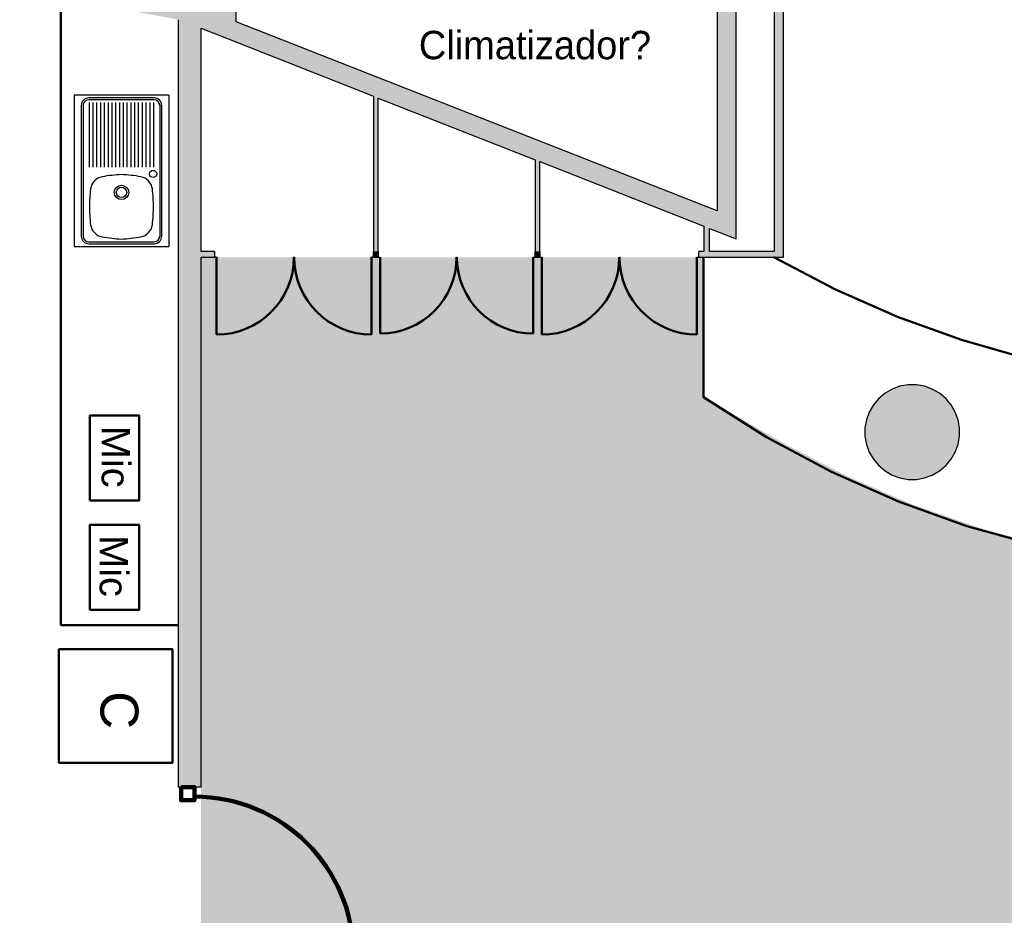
# Model space of a CAD drawing. Header units: metres. Extents: x -1 to 438, y -6 to 42.
# Tile 16 of 88: x 406.03 to 411.23, y 18.59 to 23.32. Entities that reach past the tile are written whole.
import ezdxf

# ---------------------------------------------------------------- set-up
doc = ezdxf.new("R2010")
doc.units = ezdxf.units.M
doc.linetypes.add('CONTINUA', pattern=[0])
doc.linetypes.add('VERDECKT', pattern=[9.525, 6.35, -3.175])
for name, color, linetype, lineweight in [('3D PA MURS', 7, 'CONTINUA', 25), ('3D PA MURS NOUS', 7, 'CONTINUA', 25), ('3D PA PILARS', 7, 'CONTINUA', 25), ('PA  FALS SOSTRE', 7, 'CONTINUA', 25), ('PA MOBLES', 7, 'CONTINUA', 25)]:
    doc.layers.add(name, color=color, linetype=linetype, lineweight=lineweight)
doc.styles.add('ARIAL', font='arial.ttf')
doc.styles.add('Century Gothic', font='txt')

# ---------------------------------------------------------------- blocks, each defined once
blk = doc.blocks.new('_CLOSEDFILLED')
at = {"color": 0, "linetype": 'ByBlock', "lineweight": -2}
blk.add_solid([(-1, 0), (0, 0), (-1, 0)], dxfattribs=at)

msp = doc.modelspace()

# ---------------------------------------------------------------- hatches: boundary and pattern name
at = {"layer": '3D PA MURS', "linetype": 'CONTINUA', "lineweight": 18, "true_color": 0xa0a0a0, "transparency": 33554687}
for points in [[(409.8166, 22.2681), (409.8166, 24.1996), (409.7166, 24.1996), (409.7166, 22.3075)], [(410.0672, 22.0936), (410.0672, 24.1996), (410.0172, 24.1996), (410.0172, 22.0936)], [(406.0345, 23.4771), (407.1779, 23.2599), (407.1779, 23.3617), (406.0345, 23.5789)], [(406.9919, 19.2645), (406.9919, 23.2724), (406.9169, 23.3019), (406.919, 23.3091), (406.8719, 23.3181), (406.8719, 19.2645)], [(406.9169, 23.3019), (408.7561, 22.5781), (408.7561, 22.5801), (408.7811, 22.5702), (408.7811, 22.5682), (409.8166, 22.1607), (409.8166, 22.2681), (407.1779, 23.3067), (407.1779, 23.2599), (406.919, 23.3091)], [(407.9279, 22.0936), (407.9279, 22.904), (407.9029, 22.9139), (407.9029, 22.0936)], [(408.7811, 22.0936), (408.7811, 22.5702), (408.7561, 22.5801), (408.7561, 22.0936)], [(409.6765, 22.0936), (409.6765, 22.2158), (409.6465, 22.2276), (409.6465, 22.0936)], [(407.0634, 22.0636), (407.0634, 22.0936), (406.9919, 22.0936), (406.9919, 22.0636)], [(407.9278, 22.0636), (407.9278, 22.0936), (407.9026, 22.0936), (407.9026, 22.0636)], [(408.7811, 22.0636), (408.7811, 22.0936), (408.7561, 22.0936), (408.7561, 22.0636)], [(409.6203, 22.0636), (410.0672, 22.0636), (410.0672, 22.0936), (409.6203, 22.0936)]]:
    msp.add_hatch(color=253, dxfattribs=at).paths.add_polyline_path(points)
at = {"layer": '3D PA PILARS', "linetype": 'CONTINUA', "lineweight": 18, "transparency": 33554687}
msp.add_hatch(color=9, dxfattribs=at).paths.add_polyline_path([(410.7689, 21.3892), (410.7252, 21.3892), (410.6822, 21.3816), (410.6411, 21.3667), (410.6033, 21.3448), (410.5698, 21.3167), (410.5418, 21.2833), (410.5199, 21.2454), (410.505, 21.2044), (410.4974, 21.1614), (410.4974, 21.1177), (410.505, 21.0746), (410.5199, 21.0336), (410.5418, 20.9958), (410.5698, 20.9623), (410.6033, 20.9342), (410.6411, 20.9124), (410.6822, 20.8974), (410.7252, 20.8898), (410.7689, 20.8898), (410.8119, 20.8974), (410.853, 20.9124), (410.8908, 20.9342), (410.9243, 20.9623), (410.9524, 20.9958), (410.9742, 21.0336), (410.9892, 21.0746), (410.9967, 21.1177), (410.9967, 21.1614), (410.9892, 21.2044), (410.9742, 21.2454), (410.9524, 21.2833), (410.9243, 21.3167), (410.8908, 21.3448), (410.853, 21.3667), (410.8119, 21.3816)])
at = {"layer": 'PA  FALS SOSTRE', "true_color": 0xb2fbaa, "transparency": 33554687}
h = msp.add_hatch(color=71, dxfattribs=at)
h.paths.add_polyline_path([(416.4027, 23.8995), (416.412, 23.925), (416.412, 24.1996), (415.487, 24.1996), (415.487, 21.2332), (415.1606, 21.0393), (414.8211, 20.8694), (414.4701, 20.7247), (414.1096, 20.6058), (413.7413, 20.5133), (413.3674, 20.4478), (412.9897, 20.4096), (412.6102, 20.3988), (412.2309, 20.4156), (411.8538, 20.4598), (411.481, 20.5313), (411.1143, 20.6296), (410.7557, 20.7542), (410.407, 20.9045), (410.0702, 21.0797), (409.6446, 21.3235), (409.6446, 22.0623), (406.992, 22.0623), (406.9921, 17.5196), (410.7729, 17.5196), (410.6279, 17.5724), (410.59, 17.5942), (410.5566, 17.6223), (410.5285, 17.6558), (410.5067, 17.6936), (410.4917, 17.7347), (410.4841, 17.7777), (410.4841, 17.8214), (410.4917, 17.8644), (410.5067, 17.9055), (410.5285, 17.9433), (410.5566, 17.9768), (410.59, 18.0049), (410.6279, 18.0267), (410.6689, 18.0416), (410.712, 18.0492), (410.7557, 18.0492), (410.7987, 18.0416), (410.8397, 18.0267), (410.8776, 18.0049), (410.911, 17.9768), (410.9391, 17.9433), (410.961, 17.9055), (410.9759, 17.8644), (410.9835, 17.8214), (410.9835, 17.7777), (410.9759, 17.7347), (410.961, 17.6936), (410.9391, 17.6558), (410.911, 17.6223), (410.8776, 17.5942), (410.8397, 17.5724), (410.7987, 17.5574), (410.7987, 17.5196), (416.1761, 17.5196), (416.0311, 17.5724), (415.9933, 17.5942), (415.9598, 17.6223), (415.9317, 17.6558), (415.9099, 17.6936), (415.8949, 17.7347), (415.8873, 17.7777), (415.8873, 17.8214), (415.8949, 17.8644), (415.9099, 17.9055), (415.9317, 17.9433), (415.9598, 17.9768), (415.9933, 18.0049), (416.0311, 18.0267), (416.0721, 18.0416), (416.1152, 18.0492), (416.1589, 18.0492), (416.2019, 18.0416), (416.2429, 18.0267), (416.2808, 18.0049), (416.3142, 17.9768), (416.3423, 17.9433), (416.3642, 17.9055), (416.412, 17.774), (416.412, 23.874)])
h.paths.add_polyline_path([(416.4027, 23.8995), (416.3642, 23.7936), (416.3423, 23.7557), (416.3142, 23.7223), (416.2808, 23.6942), (416.2429, 23.6723), (416.2019, 23.6574), (416.1589, 23.6498), (416.1152, 23.6498), (416.0721, 23.6574), (416.0311, 23.6723), (415.9933, 23.6942), (415.9598, 23.7223), (415.9317, 23.7557), (415.9099, 23.7936), (415.8949, 23.8346), (415.8873, 23.8776), (415.8873, 23.9213), (415.8949, 23.9644), (415.9099, 24.0054), (415.9317, 24.0432), (415.9598, 24.0767), (415.9933, 24.1048), (416.0311, 24.1266), (416.0721, 24.1416), (416.1152, 24.1492), (416.1589, 24.1492), (416.2019, 24.1416), (416.2429, 24.1266), (416.2808, 24.1048), (416.3142, 24.0767), (416.3423, 24.0432), (416.3642, 24.0054)], flags=16)

# ---------------------------------------------------------------- linework, layer by layer
at = {"layer": '3D PA MURS', "color": 7, "linetype": 'CONTINUA', "lineweight": 25, "transparency": 33554687}
for p, q in [((409.7166, 24.1996), (409.7166, 22.3075)), ((409.8166, 22.2681), (409.8166, 24.1996)), ((410.0172, 24.1996), (410.0172, 22.0936)), ((410.0672, 22.0936), (410.0672, 24.1996)), ((407.1779, 23.3067), (407.1779, 23.3617)), ((406.8719, 23.3181), (406.8719, 19.2645)), ((409.7166, 22.3075), (407.1779, 23.3067)), ((406.9919, 23.2724), (407.9029, 22.9139)), ((406.9919, 22.0936), (406.9919, 23.2724)), ((407.9029, 22.9139), (407.9029, 22.0936)), ((407.9279, 22.904), (408.7561, 22.5781)), ((407.9279, 22.0936), (407.9279, 22.904)), ((408.7561, 22.5781), (408.7561, 22.0936)), ((408.7811, 22.5682), (409.6465, 22.2276)), ((408.7811, 22.0936), (408.7811, 22.5682)), ((409.8166, 22.1607), (409.8166, 22.2681)), ((409.6465, 22.2276), (409.6465, 22.0936)), ((409.6765, 22.2158), (409.8166, 22.1607)), ((409.6765, 22.0936), (409.6765, 22.2158)), ((407.0634, 22.0936), (406.9919, 22.0936)), ((406.9919, 22.0636), (407.0634, 22.0636)), ((406.9919, 19.2645), (406.9919, 22.0636)), ((407.0634, 22.0936), (407.0634, 22.0636)), ((407.0734, 22.0636), (407.0634, 22.0636)), ((407.4835, 22.0636), (407.4825, 22.0636)), ((407.9026, 22.0636), (407.8926, 22.0636)), ((407.9026, 22.0636), (407.9026, 22.0936)), ((407.9029, 22.0936), (407.9026, 22.0936)), ((407.9026, 22.0636), (407.9278, 22.0636)), ((407.9278, 22.0936), (407.9278, 22.0636)), ((407.9278, 22.0936), (407.9279, 22.0936)), ((407.9278, 22.0636), (407.9378, 22.0636)), ((408.3415, 22.0636), (408.3425, 22.0636)), ((408.7461, 22.0636), (408.7561, 22.0636)), ((408.7561, 22.0636), (408.7561, 22.0936)), ((408.7561, 22.0636), (408.7811, 22.0636)), ((408.7811, 22.0936), (408.7811, 22.0636)), ((408.7811, 22.0636), (408.7911, 22.0636)), ((409.2002, 22.0636), (409.2012, 22.0636)), ((409.6103, 22.0636), (409.6203, 22.0636)), ((409.6203, 22.0636), (409.6203, 22.0936)), ((409.6465, 22.0936), (409.6203, 22.0936)), ((409.6203, 22.0636), (410.0672, 22.0636)), ((410.0172, 22.0936), (409.6765, 22.0936)), ((410.0672, 22.0636), (410.0672, 22.0936)), ((406.9919, 19.2645), (406.8719, 19.2645))]:
    msp.add_line(p, q, dxfattribs=at)
at = {"layer": '3D PA MURS', "color": 202, "linetype": 'CONTINUA', "lineweight": 50, "transparency": 33554687}
for p, q in [((407.0734, 22.0636), (407.0734, 21.6545)), ((407.8926, 22.0636), (407.8926, 21.6545)), ((407.9378, 22.0636), (407.9378, 21.6599)), ((408.7461, 22.0636), (408.7461, 21.6599)), ((408.7911, 22.0636), (408.7911, 21.6545)), ((409.6103, 22.0636), (409.6103, 21.6545))]:
    msp.add_line(p, q, dxfattribs=at)
for centre, radius, start, end in [((407.0734, 22.0636), 0.4091, 270, 0), ((407.8926, 22.0636), 0.4091, 180, 270), ((407.9378, 22.0636), 0.4037, 270, 0), ((408.7461, 22.0636), 0.4037, 180, 270), ((408.7911, 22.0636), 0.4091, 270, 0), ((409.6103, 22.0636), 0.4091, 180, 270)]:
    msp.add_arc(centre, radius, start, end, dxfattribs=at)
at = {"layer": '3D PA MURS NOUS', "color": 240, "linetype": 'CONTINUA', "lineweight": 140, "transparency": 33554687}
msp.add_lwpolyline([(406.8869, 19.2645), (406.8869, 19.1945), (406.9569, 19.1945), (406.9569, 19.2645), (406.8869, 19.2645)], close=True, dxfattribs=at)
msp.add_arc((406.9569, 18.3745), 0.84, 0, 90, dxfattribs=at)
at = {"layer": '3D PA PILARS', "color": 7, "linetype": 'CONTINUA', "lineweight": 25, "transparency": 33554687}
for p, q in [((410.6411, 21.3667), (410.6033, 21.3448)), ((410.6822, 21.3816), (410.6411, 21.3667)), ((410.7252, 21.3892), (410.6822, 21.3816)), ((410.7689, 21.3892), (410.7252, 21.3892)), ((410.8119, 21.3816), (410.7689, 21.3892)), ((410.853, 21.3667), (410.8119, 21.3816)), ((410.8908, 21.3448), (410.853, 21.3667)), ((410.5698, 21.3167), (410.5418, 21.2833)), ((410.6033, 21.3448), (410.5698, 21.3167)), ((410.9243, 21.3167), (410.8908, 21.3448)), ((410.9524, 21.2833), (410.9243, 21.3167)), ((410.5418, 21.2833), (410.5199, 21.2454)), ((410.9742, 21.2454), (410.9524, 21.2833)), ((410.5199, 21.2454), (410.505, 21.2044)), ((410.9892, 21.2044), (410.9742, 21.2454)), ((410.505, 21.2044), (410.4974, 21.1614)), ((410.4974, 21.1614), (410.4974, 21.1177)), ((410.9967, 21.1614), (410.9892, 21.2044)), ((410.9967, 21.1177), (410.9967, 21.1614)), ((410.4974, 21.1177), (410.505, 21.0746)), ((410.9892, 21.0746), (410.9967, 21.1177)), ((410.505, 21.0746), (410.5199, 21.0336)), ((410.9742, 21.0336), (410.9892, 21.0746)), ((410.5199, 21.0336), (410.5418, 20.9958)), ((410.9524, 20.9958), (410.9742, 21.0336)), ((410.5418, 20.9958), (410.5698, 20.9623)), ((410.5698, 20.9623), (410.6033, 20.9342)), ((410.8908, 20.9342), (410.9243, 20.9623)), ((410.9243, 20.9623), (410.9524, 20.9958)), ((410.6033, 20.9342), (410.6411, 20.9124)), ((410.6411, 20.9124), (410.6822, 20.8974)), ((410.8119, 20.8974), (410.853, 20.9124)), ((410.853, 20.9124), (410.8908, 20.9342)), ((410.6822, 20.8974), (410.7252, 20.8898)), ((410.7252, 20.8898), (410.7689, 20.8898)), ((410.7689, 20.8898), (410.8119, 20.8974))]:
    msp.add_line(p, q, dxfattribs=at)
at = {"layer": 'PA MOBLES', "lineweight": 50, "transparency": 33554687}
for q in [(406.2519, 23.4298), (406.8719, 20.1196)]:
    msp.add_line((406.2519, 20.1196), q, dxfattribs=at)
at = {"layer": 'PA MOBLES', "color": 180, "transparency": 33554687}
for p, q in [((406.8219, 22.9196), (406.3219, 22.9196)), ((406.3219, 22.9196), (406.3219, 22.1196)), ((406.7439, 22.9046), (406.3999, 22.9046)), ((406.7439, 22.8946), (406.3999, 22.8946)), ((406.4009, 22.8799), (406.4009, 22.5393)), ((406.4209, 22.8799), (406.4209, 22.5393)), ((406.4409, 22.8799), (406.4409, 22.5393)), ((406.4609, 22.8799), (406.4609, 22.5393)), ((406.4809, 22.8799), (406.4809, 22.5393)), ((406.5009, 22.8799), (406.5009, 22.5393)), ((406.5209, 22.8799), (406.5209, 22.5393)), ((406.5409, 22.8799), (406.5409, 22.5393)), ((406.5609, 22.8799), (406.5609, 22.5393)), ((406.5809, 22.8799), (406.5809, 22.5393)), ((406.6009, 22.8799), (406.6009, 22.5393)), ((406.6209, 22.8799), (406.6209, 22.5393)), ((406.6409, 22.8799), (406.6409, 22.5393)), ((406.6609, 22.8799), (406.6609, 22.5393)), ((406.6809, 22.8799), (406.6809, 22.5393)), ((406.7009, 22.8799), (406.7009, 22.5393)), ((406.7209, 22.8799), (406.7209, 22.5393)), ((406.7409, 22.8799), (406.7409, 22.5393)), ((406.8219, 22.9196), (406.8219, 22.1196)), ((406.3599, 22.8646), (406.3599, 22.1746)), ((406.3699, 22.8646), (406.3699, 22.1746)), ((406.7739, 22.8646), (406.7739, 22.1746)), ((406.7839, 22.8646), (406.7839, 22.1746)), ((406.3219, 22.1196), (406.8219, 22.1196)), ((406.3999, 22.1446), (406.7439, 22.1446)), ((406.3999, 22.1346), (406.7439, 22.1346))]:
    msp.add_line(p, q, dxfattribs=at)
at = {"layer": 'PA MOBLES', "color": 202, "linetype": 'VERDECKT', "lineweight": 50, "transparency": 33554687}
msp.add_line((409.6446, 22.0623), (409.6446, 21.3235), dxfattribs=at)
at = {"layer": 'PA MOBLES', "lineweight": 50, "transparency": 33554687}
for points in [[(406.4049, 20.7774), (406.4049, 21.2274), (406.6649, 21.2274), (406.6649, 20.7774), (406.4049, 20.7774)], [(406.4049, 20.2002), (406.4049, 20.6502), (406.6649, 20.6502), (406.6649, 20.2002), (406.4049, 20.2002)], [(406.2412, 19.3928), (406.2412, 19.9928), (406.8412, 19.9928), (406.8412, 19.3928), (406.2412, 19.3928)]]:
    msp.add_lwpolyline(points, close=True, dxfattribs=at)
at = {"layer": 'PA MOBLES', "color": 180, "transparency": 33554687}
for centre, radius in [((406.7389, 22.5031), 0.019), ((406.5719, 22.4056), 0.038), ((406.5719, 22.4056), 0.0275)]:
    msp.add_circle(centre, radius, dxfattribs=at)
for centre, radius, start, end in [((406.3999, 22.8646), 0.04, 90, 180), ((406.3999, 22.8646), 0.03, 90, 180), ((406.7439, 22.8646), 0.04, 0, 90), ((406.7439, 22.8646), 0.03, 0, 90), ((406.4833, 22.4145), 0.075, 100.3812, 172.77), ((406.6049, 21.7506), 0.75, 92.5218, 100.3812), ((406.5389, 21.7506), 0.75, 79.6188, 87.4782), ((406.6606, 22.4145), 0.075, 7.23, 79.6188), ((407.1529, 22.3296), 0.75, 172.77, 180), ((405.9909, 22.3296), 0.75, 360, 7.23), ((407.1529, 22.3296), 0.75, 180, 187.23), ((405.9909, 22.3296), 0.75, 352.77, 0), ((406.4833, 22.2446), 0.075, 187.23, 259.6188), ((406.6606, 22.2446), 0.075, 280.3812, 352.77), ((406.3999, 22.1746), 0.04, 180, 270), ((406.3999, 22.1746), 0.03, 180, 270), ((406.6049, 22.9086), 0.75, 259.6188, 267.4782), ((406.5389, 22.9086), 0.75, 272.5218, 280.3812), ((406.7439, 22.1746), 0.03, 270, 0), ((406.7439, 22.1746), 0.04, 270, 0)]:
    msp.add_arc(centre, radius, start, end, dxfattribs=at)
at = {"layer": 'PA MOBLES', "color": 202, "linetype": 'VERDECKT', "lineweight": 50, "transparency": 33554687}
for centre, start in [((412.6108, 26.6034), 240.2526), ((412.6108, 25.6299), 235.4408)]:
    msp.add_arc(centre, 5.2291, start, 302.8508, dxfattribs=at)

# ---------------------------------------------------------------- block references
at = {"layer": '3D PA PILARS', "color": 7, "linetype": 'CONTINUA', "lineweight": 25, "transparency": 33554687, "xscale": 0.0002666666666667, "yscale": 0.0002666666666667, "zscale": 0.0002666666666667}
msp.add_blockref('_CLOSEDFILLED', (410.7471, 21.1395), dxfattribs=at)

# ---------------------------------------------------------------- texts
at = {"layer": 'PA MOBLES', "color": 202, "linetype": 'CONTINUA', "lineweight": 50, "transparency": 33554687, "insert": (408.1419, 23.1069), "char_height": 0.15, "width": 1.475, "attachment_point": 7, "style": 'Century Gothic'}
msp.add_mtext('Climatizador?', dxfattribs=at)
at = {"layer": 'PA MOBLES', "lineweight": 50, "transparency": 33554687, "attachment_point": 5, "rotation": 270, "style": 'ARIAL'}
for s, insert, char_height, width in [('\\W1.00;Mic', (406.5412, 21.0095), 0.15, 0.402354), ('\\W1.00;Mic', (406.5306, 20.4322), 0.15, 0.402354), ('\\W0.99;C', (406.5597, 19.671), 0.2, 0.302629)]:
    msp.add_mtext(s, dxfattribs=dict(at, insert=insert, char_height=char_height, width=width))

doc.saveas('drawing.dxf')
